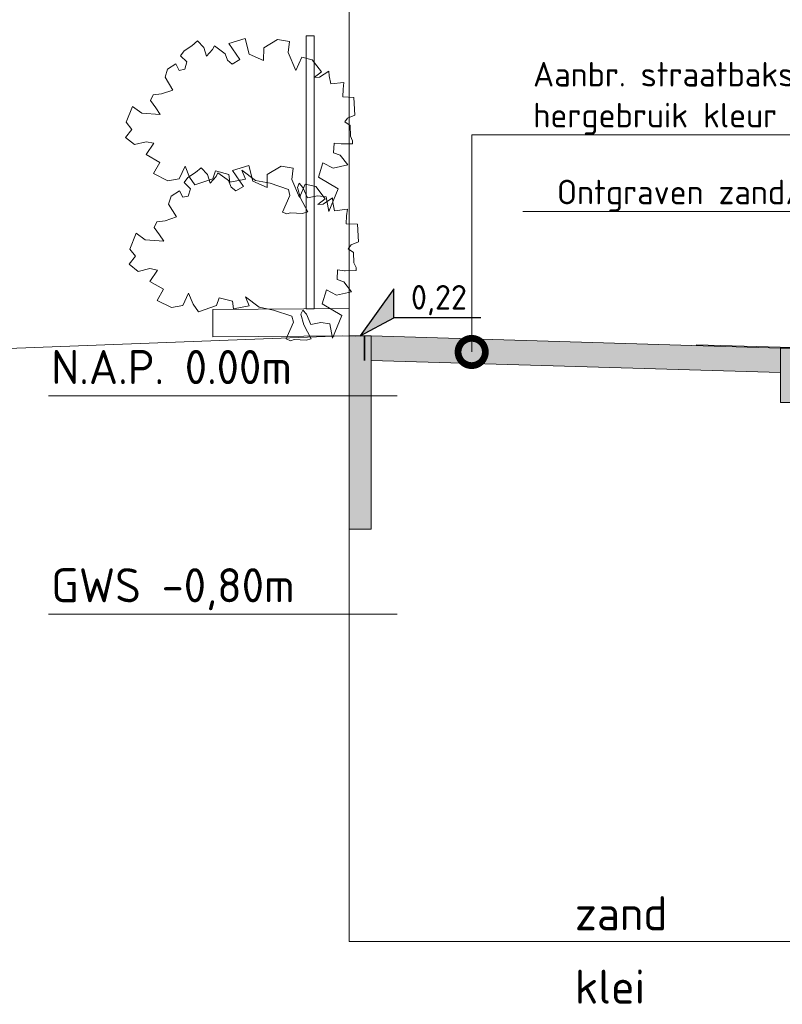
# Model space of a CAD drawing. Header units: metres. Extents: x 92403 to 95147, y 464428 to 465602.
# Tile 21 of 256: x 92427.54 to 92430.34, y 465005.64 to 465009.25. Entities that reach past the tile are written whole.
import ezdxf
from ezdxf import colors
from ezdxf.entities.mleader import LeaderData, LeaderLine
from ezdxf.enums import TextEntityAlignment as Align
from ezdxf.math import Vec2, Vec3

# ---------------------------------------------------------------- set-up
doc = ezdxf.new("R2010")
doc.units = ezdxf.units.M
for name, pattern in [('AL-NAP_LIJN', [15.25, 12, -1.5, 0.25, -1.5]), ('DASHED', [0.75, 0.5, -0.25]), ('XX-AFBREEK', [7, 4, -1, 1, -1]), ('XX-PROJECTGRENS', [18, 12, -3, 0, -3])]:
    doc.linetypes.add(name, pattern=pattern)
doc.layers.get('0').update_dxf_attribs({"linetype": 'CONTINUOUS'})
for name, color, linetype, lineweight in [('B-RO-OG-BEBOUWING_MOLEN-G', 7, 'CONTINUOUS', 18), ('B-WE-GW-GROND-T25', 7, 'CONTINUOUS', 25), ('B-WE-OG-HOOGTELIJN-G', 7, 'CONTINUOUS', 18), ('B-XX-AL-DETAIL1-T25', 7, 'CONTINUOUS', 25), ('N-RO-IE-TERREINAFSCHEIDING_KUNSTMATIG_HEKWERK-G', 20, 'IE-TERREINAFSCHEIDING-KUNSTMATIG', 35), ('X-XX-AL-AANKLEDING-S', 250, 'CONTINUOUS', 9), ('X-XX-AL-AFBREEKLIJN-G', 7, 'XX-AFBREEK', 18), ('X-XX-AL-DETAIL1-T18', 7, 'CONTINUOUS', 18), ('X-XX-AL-HOOGTELABEL-S', 7, 'CONTINUOUS', 25), ('X-XX-AL-NAP-G', 7, 'AL-NAP_LIJN', 18), ('X-XX-AL-RMB - profiel', 7, 'CONTINUOUS', 9)]:
    doc.layers.add(name, color=color, linetype=linetype, lineweight=lineweight)
doc.layers.add('N-WE-VH-VERHARDING_STRAATBAKSTEEN-DIK-ELLEBOOG-A', color=7, linetype='CONTINUOUS', lineweight=25, true_color=0xe1bfb7)
doc.styles.add('NLCS-ISO', font='NLCS-ISO.ttf')
doc.styles.add('NLCS-ISO-M50-T18', font='NLCS-ISO.ttf', dxfattribs={"height": 0.09})
doc.styles.add('NLCS-ISO-M50-T25', font='NLCS-ISO.ttf', dxfattribs={"height": 0.125})
doc.linetypes.add('IE-TERREINAFSCHEIDING-KUNSTMATIG', pattern='A,4,[82,NLCS.SHX,S=0.75,R=90,X=0,Y=0],4,-2', length=10)

# ---------------------------------------------------------------- blocks, each defined once
blk = doc.blocks.new('SAL-HOOGTELABEL_02-SO')
for p, q in [((2.461, 3.435), (0, 0)), ((2.461, 1.312), (2.461, 3.435)), ((0, 0), (2.461, 1.312)), ((8.838, 1.312), (2.461, 1.312))]:
    blk.add_line(p, q)
blk.add_solid([(2.461, 3.435), (0, 0), (2.461, 1.312)])
at = {"style": 'NLCS-ISO'}
blk.add_attdef('...', text='', height=1.8, dxfattribs=at).set_placement((5.773, 2.615), align=Align.MIDDLE)
blk = doc.blocks.new('_DotSmall')
at = {"const_width": 0.5}
blk.add_lwpolyline([(-0.0625, 0, 1), (0.0625, 0, 1)], format="xyb", close=True, dxfattribs=at)

msp = doc.modelspace()

# ---------------------------------------------------------------- hatches: boundary and pattern name
at = {"layer": 'N-WE-VH-VERHARDING_STRAATBAKSTEEN-DIK-ELLEBOOG-A', "lineweight": 0, "ltscale": 1}
h = msp.add_hatch(color=256, dxfattribs=at)
h.dxf.hatch_style = 1
h.paths.add_polyline_path([(92430.329114, 465008.049846), (92428.829114, 465008.094846), (92428.829114, 465008.004823), (92430.329114, 465007.960063)])
at = {"layer": 'X-XX-AL-RMB - profiel', "true_color": 0x717384}
h = msp.add_hatch(color=8, dxfattribs=at)
h.dxf.hatch_style = 1
h.paths.add_polyline_path([(92428.829114, 465008.094846), (92428.829114, 465007.386545), (92428.749114, 465007.386545), (92428.749114, 465008.094846)])
h = msp.add_hatch(color=8, dxfattribs=at)
h.dxf.hatch_style = 1
h.paths.add_polyline_path([(92430.409114, 465008.049846), (92430.409114, 465007.849846), (92430.329114, 465007.849846), (92430.329114, 465008.049846)])

# ---------------------------------------------------------------- linework, layer by layer
at = {"layer": 'B-RO-OG-BEBOUWING_MOLEN-G', "flags": 128}
msp.add_lwpolyline([(92428.725203, 465008.094846), (92422.915203, 465007.874846)], dxfattribs=at)
at = {"layer": 'B-WE-OG-HOOGTELIJN-G', "color": 1, "linetype": 'DASHED', "ltscale": 5, "flags": 128}
msp.add_lwpolyline([(92443.675291, 465007.858846), (92440.956986, 465007.809846), (92438.060124, 465007.835846), (92436.322951, 465007.850846), (92434.581636, 465007.778846), (92433.560291, 465007.746846), (92433.515036, 465007.870846), (92433.388446, 465007.884846), (92431.291307, 465008.028846), (92428.725203, 465008.094846)], dxfattribs=at)
at = {"layer": 'N-RO-IE-TERREINAFSCHEIDING_KUNSTMATIG_HEKWERK-G', "flags": 128}
msp.add_lwpolyline([(92428.805204, 465008.094846), (92428.805204, 465008.004828)], dxfattribs=at)
at = {"layer": 'X-XX-AL-AANKLEDING-S', "color": 251}
for points in [[(92428.40597, 465008.664468), (92428.45915, 465008.654333), (92428.526028, 465008.631328), (92428.531404, 465008.609333), (92428.505061, 465008.548219), (92428.520339, 465008.541633), (92428.534099, 465008.546359), (92428.577657, 465008.543569), (92428.597072, 465008.549054), (92428.570066, 465008.600127), (92428.559095, 465008.638959), (92428.565681, 465008.654237), (92428.579271, 465008.638788), (92428.595896, 465008.600715), (92428.63228, 465008.608478), (92428.664525, 465008.604169), (92428.674565, 465008.550818), (92428.708367, 465008.633878), (92428.636832, 465008.676942), (92428.652788, 465008.728778), (92428.689934, 465008.709233), (92428.744532, 465008.721136), (92428.716405, 465008.757406), (92428.692059, 465008.76602), (92428.693549, 465008.801572), (92428.719035, 465008.798612), (92428.7211, 465008.798372), (92428.76133, 465008.799255), (92428.761096, 465008.809896), (92428.753388, 465008.826954), (92428.752137, 465008.86537), (92428.732695, 465008.879279), (92428.742887, 465008.892862), (92428.769622, 465008.904049), (92428.766363, 465008.968999), (92428.725084, 465008.970729), (92428.726295, 465008.999615), (92428.729136, 465009.02398), (92428.681558, 465009.018118), (92428.675792, 465009.048082), (92428.674709, 465009.065673), (92428.640454, 465009.042624), (92428.620393, 465009.041762), (92428.647529, 465009.062491), (92428.613499, 465009.106864), (92428.575145, 465009.116327), (92428.553847, 465009.067334), (92428.525145, 465009.133349), (92428.53024, 465009.17425), (92428.486844, 465009.181306), (92428.435646, 465009.15111), (92428.435221, 465009.103729), (92428.382882, 465009.127003), (92428.367611, 465009.1846), (92428.308316, 465009.166005), (92428.34877, 465009.107352), (92428.320782, 465009.091111), (92428.302897, 465009.104954), (92428.294283, 465009.129014), (92428.289233, 465009.13263), (92428.255177, 465009.157757), (92428.24862, 465009.144021), (92428.226529, 465009.119546), (92428.216426, 465009.151525), (92428.193008, 465009.176074), (92428.17303, 465009.158581), (92428.144148, 465009.139627), (92428.13092, 465009.12185), (92428.154663, 465009.098858), (92428.14652, 465009.072096), (92428.126051, 465009.067716), (92428.114056, 465009.091787), (92428.083324, 465009.072126), (92428.074287, 465009.042651), (92428.103015, 465008.995882), (92428.061079, 465008.981927), (92428.031264, 465008.977939), (92428.021556, 465008.957265), (92428.04071, 465008.930275), (92428.056372, 465008.906836), (92427.988944, 465008.911364), (92427.95485, 465008.935576), (92427.931627, 465008.87789), (92427.952371, 465008.851619), (92427.929282, 465008.821948), (92427.962262, 465008.79595), (92428.005613, 465008.806441), (92428.03347, 465008.800953), (92428.005452, 465008.75918), (92428.054976, 465008.730787), (92428.032189, 465008.689711), (92428.084645, 465008.663028), (92428.126063, 465008.670851), (92428.147479, 465008.716435), (92428.164003, 465008.676331), (92428.183892, 465008.648263), (92428.249858, 465008.6709), (92428.259636, 465008.699427), (92428.308264, 465008.686914), (92428.311505, 465008.658758), (92428.368908, 465008.669446), (92428.356248, 465008.702449), (92428.405983, 465008.664485)], [(92428.419071, 465008.199569), (92428.472251, 465008.189434), (92428.539128, 465008.166428), (92428.544505, 465008.144433), (92428.518161, 465008.08332), (92428.533439, 465008.076734), (92428.547199, 465008.08146), (92428.590757, 465008.07867), (92428.610173, 465008.084155), (92428.583166, 465008.135228), (92428.572196, 465008.17406), (92428.578782, 465008.189338), (92428.592371, 465008.173889), (92428.608996, 465008.135816), (92428.64538, 465008.143578), (92428.677626, 465008.13927), (92428.687665, 465008.085919), (92428.721467, 465008.168978), (92428.649933, 465008.212042), (92428.665889, 465008.263879), (92428.703034, 465008.244334), (92428.757633, 465008.256237), (92428.729505, 465008.292506), (92428.705159, 465008.301121), (92428.706649, 465008.336673), (92428.732136, 465008.333713), (92428.734201, 465008.333473), (92428.77443, 465008.334356), (92428.774196, 465008.344997), (92428.766488, 465008.362054), (92428.765237, 465008.400471), (92428.745795, 465008.414379), (92428.755987, 465008.427962), (92428.782723, 465008.43915), (92428.779463, 465008.504099), (92428.738185, 465008.505829), (92428.739395, 465008.534715), (92428.742237, 465008.559081), (92428.694659, 465008.553219), (92428.688892, 465008.583183), (92428.687809, 465008.600774), (92428.653555, 465008.577724), (92428.633493, 465008.576863), (92428.660629, 465008.597592), (92428.626599, 465008.641965), (92428.588245, 465008.651428), (92428.566947, 465008.602434), (92428.538245, 465008.66845), (92428.54334, 465008.70935), (92428.499945, 465008.716406), (92428.448746, 465008.686211), (92428.448321, 465008.63883), (92428.395982, 465008.662104), (92428.380711, 465008.719701), (92428.321417, 465008.701105), (92428.36187, 465008.642453), (92428.333882, 465008.626212), (92428.315997, 465008.640055), (92428.307383, 465008.664115), (92428.302333, 465008.667731), (92428.268277, 465008.692857), (92428.26172, 465008.679122), (92428.239629, 465008.654646), (92428.229526, 465008.686625), (92428.206108, 465008.711175), (92428.18613, 465008.693681), (92428.157249, 465008.674728), (92428.14402, 465008.656951), (92428.167763, 465008.633959), (92428.15962, 465008.607197), (92428.139151, 465008.602817), (92428.127156, 465008.626888), (92428.096424, 465008.607226), (92428.087387, 465008.577752), (92428.116115, 465008.530982), (92428.07418, 465008.517027), (92428.044365, 465008.513039), (92428.034656, 465008.492366), (92428.05381, 465008.465376), (92428.069472, 465008.441937), (92428.002044, 465008.446465), (92427.96795, 465008.470676), (92427.944727, 465008.41299), (92427.965472, 465008.38672), (92427.942382, 465008.357048), (92427.975362, 465008.33105), (92428.018713, 465008.341542), (92428.04657, 465008.336053), (92428.018553, 465008.294281), (92428.068076, 465008.265887), (92428.045289, 465008.224812), (92428.097745, 465008.198129), (92428.139164, 465008.205951), (92428.160579, 465008.251536), (92428.177103, 465008.211432), (92428.196992, 465008.183364), (92428.262958, 465008.206001), (92428.272736, 465008.234528), (92428.321364, 465008.222015), (92428.324606, 465008.193859), (92428.382008, 465008.204547), (92428.369348, 465008.237549), (92428.419083, 465008.199585)]]:
    msp.add_lwpolyline(points, close=True, dxfattribs=at)
at = {"layer": 'X-XX-AL-AFBREEKLIJN-G', "color": 251, "flags": 128}
msp.add_lwpolyline([(92445.224179, 465005.874846), (92428.749115, 465005.874846)], dxfattribs=at)
at = {"layer": 'X-XX-AL-NAP-G', "color": 142, "flags": 128}
for points in [[(92444.175291, 465007.874846), (92427.64744, 465007.874846)], [(92444.175291, 465007.074846), (92427.64744, 465007.074846)]]:
    msp.add_lwpolyline(points, dxfattribs=at)
at = {"layer": 'X-XX-AL-RMB - profiel', "color": 150, "linetype": 'XX-PROJECTGRENS', "true_color": 0x0078f0, "flags": 128}
msp.add_lwpolyline([(92428.749115, 465005.874846), (92428.749115, 465011.54518)], dxfattribs=at)
at = {"layer": 'X-XX-AL-RMB - profiel', "flags": 128}
for points in [[(92428.59189, 465008.193835), (92428.620127, 465008.194017), (92428.620127, 465009.194846), (92428.59189, 465009.194846)], [(92428.749114, 465008.194846), (92428.249114, 465008.191633), (92428.249114, 465008.091633), (92428.749114, 465008.094846)], [(92428.829114, 465008.094846), (92428.829114, 465007.386545), (92428.749114, 465007.386545), (92428.749114, 465008.094846)], [(92430.329114, 465008.049846), (92428.829114, 465008.094846), (92428.829114, 465008.004823), (92430.329114, 465007.960063)], [(92430.409114, 465008.049846), (92430.409114, 465007.849846), (92430.329114, 465007.849846), (92430.329114, 465008.049846)]]:
    msp.add_lwpolyline(points, close=True, dxfattribs=at)

# ---------------------------------------------------------------- block references
at = {"layer": 'X-XX-AL-HOOGTELABEL-S', "xscale": 0.05000000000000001, "yscale": 0.05000000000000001, "zscale": 0.05000000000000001}
msp.add_blockref('SAL-HOOGTELABEL_02-SO', (92428.789114, 465008.094846), dxfattribs=at).add_auto_attribs({'...': '0,22'})

# ---------------------------------------------------------------- texts
at = {"layer": 'B-WE-GW-GROND-T25', "char_height": 0.125, "attachment_point": 1, "style": 'NLCS-ISO-M50-T25'}
for s, insert in [('zand', (92429.575689, 465006.040412)), ('klei', (92429.575689, 465005.771318))]:
    msp.add_mtext_dynamic_manual_height_columns(s, width=0.93506957, gutter_width=0.9, heights=[0], dxfattribs=dict(at, insert=insert))
at = {"layer": 'B-XX-AL-DETAIL1-T25', "char_height": 0.125, "attachment_point": 1, "style": 'NLCS-ISO-M50-T25'}
for s, insert in [('N.A.P. 0.00m', (92427.657404, 465008.042904)), ('GWS -0,80m', (92427.657404, 465007.242904))]:
    msp.add_mtext_dynamic_manual_height_columns(s, width=1.05733823, gutter_width=6.25, heights=[0], dxfattribs=dict(at, insert=insert))

# ---------------------------------------------------------------- leaders
at = {"layer": 'X-XX-AL-DETAIL1-T18'}
ml = msp.add_multileader_mtext('Standard', dxfattribs=at)
ml.set_content('\\pxi-3,l4,t4;{\\C256;Aanbr. straatbaksteken waalformaat, halfsteensverband,\\Phergebruik kleur rood}', color=10, style='NLCS-ISO-M50-T18')
ml.set_leader_properties(color=256, lineweight=-1)
ml.set_arrow_properties(name='DOTSMALL')
ml.build(insert=Vec2(0, 0))
ml.multileader.update_dxf_attribs({"text_left_attachment_type": 5, "text_right_attachment_type": 5, "dogleg_length": 0.09, "arrow_head_size": 0.2})
ctx = ml.context
ctx.base_point, ctx.char_height, ctx.arrow_head_size, ctx.landing_gap_size, ctx.plane_origin = Vec3(92429.287791, 465008.831869), 0.09, 0.2, 0.045, Vec3(92429.197791, 465008.643863)
ctx.left_attachment, ctx.right_attachment = 5, 5
notes = []
notes.append((ctx, [(0, (1, 1, 0), (92429.197791, 465008.831869), (1, 0), 0.09, [(0, [(92429.197791, 465008.035649)], 0, [])])]))
ctx.mtext.insert, ctx.mtext.flow_direction = Vec3(92429.332791, 465009.098869), 5
ml = msp.add_multileader_mtext('Standard', dxfattribs=at)
ml.set_content('{\\C256;Ontgraven zand/grond, aanbr. teelaarde 60 cm}', color=10, style='NLCS-ISO-M50-T18')
ml.set_leader_properties(color=256, lineweight=-1)
ml.set_arrow_properties(name='DOTSMALL')
ml.build(insert=Vec2(0, 0))
ml.multileader.update_dxf_attribs({"text_left_attachment_type": 5, "text_right_attachment_type": 5, "dogleg_length": 0.09, "arrow_head_size": 0.2})
ctx = ml.context
ctx.base_point, ctx.char_height, ctx.arrow_head_size, ctx.landing_gap_size, ctx.plane_origin = Vec3(92429.465053, 465008.550085), 0.09, 0.2, 0.045, Vec3(92432.223553, 465008.438375)
ctx.left_attachment, ctx.right_attachment = 5, 5
notes.append((ctx, [(0, (1, 1, 0), (92432.223553, 465008.550085), (-1, 0), 0.09, [(0, [(92432.223553, 465007.733898)], 0, [])])]))
ctx.mtext.insert, ctx.mtext.flow_direction = Vec3(92429.510053, 465008.667085), 5
for ctx, leaders in notes:
    for number, flags, end, landing, length, lines in leaders:
        leader = LeaderData()
        leader.index, (leader.has_last_leader_line, leader.has_dogleg_vector, leader.attachment_direction) = number, flags
        leader.last_leader_point, leader.dogleg_vector, leader.dogleg_length = Vec3(end), Vec3(landing), length
        for number, points, colour, breaks in lines:
            line = LeaderLine()
            line.index, line.vertices, line.color, line.breaks = number, Vec3.list(points), colors.encode_raw_color(colour), breaks
            leader.lines.append(line)
        ctx.leaders.append(leader)

doc.saveas('drawing.dxf')
